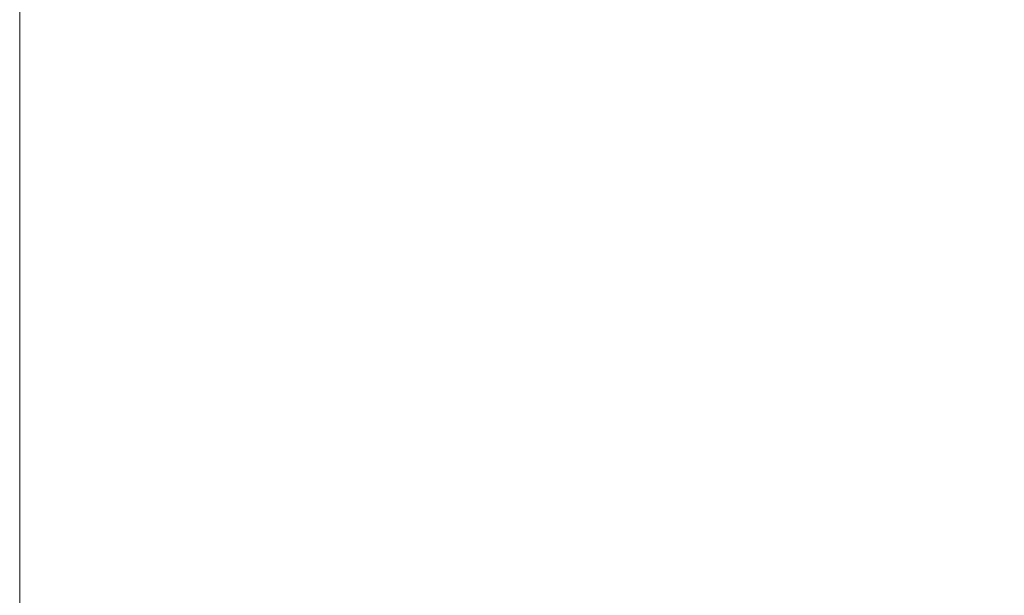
# Model space of a CAD drawing. Header units: centimetres. Extents: x -17.4 to 18.6, y -81.9 to -79.9.
# Tile 4 of 244: x -17.41892 to -17.418645, y -80.420224 to -80.420064. Entities that reach past the tile are written whole.
import ezdxf

# ---------------------------------------------------------------- set-up
doc = ezdxf.new("R2010")
doc.units = ezdxf.units.CM
doc.header["$LTSCALE"] = 2.54
doc.layers.add('Lucido design-1', color=7, linetype='Continuous')

# ---------------------------------------------------------------- blocks, each defined once
blk = doc.blocks.new('Gruppo-9-1')
at = {"color": 178, "linetype": 'Continuous', "lineweight": 9}
for points, invisible_edges in [([(-17.41891977, -80.4200489, 1139.10105844), (-17.41891977, -80.48995964, 1139.3284921), (-17.41891977, -80.4196032, 1139.32070749), (-17.41891977, -80.4200489, 1139.10105844)], 13), ([(-17.41891977, -80.4200489, 1139.10105844), (-17.41891977, -81.8700489, 1139.10105844), (-17.41891977, -80.48995964, 1139.3284921), (-17.41891977, -80.4200489, 1139.10105844)], 14)]:
    blk.add_3dface(points, dxfattribs=dict(at, invisible_edges=invisible_edges))
for points in [[(18.58108023, -80.4196032, 1139.32070749), (-17.41891977, -80.4196032, 1139.32070749), (-17.41891977, -80.48995964, 1139.3284921), (18.58108023, -80.48995964, 1139.3284921)], [(18.58108023, -81.8700489, 1139.10105844), (-17.41891977, -81.8700489, 1139.10105844), (-17.41891977, -80.4200489, 1139.10105844), (18.58108023, -80.4200489, 1139.10105844)]]:
    blk.add_3dface(points, dxfattribs=at)

msp = doc.modelspace()

# ---------------------------------------------------------------- block references
at = {"layer": 'Lucido design-1', "color": 12, "true_color": 0xbb0000}
msp.add_blockref('Gruppo-9-1', (0, 0), dxfattribs=at)

doc.saveas('drawing.dxf')
